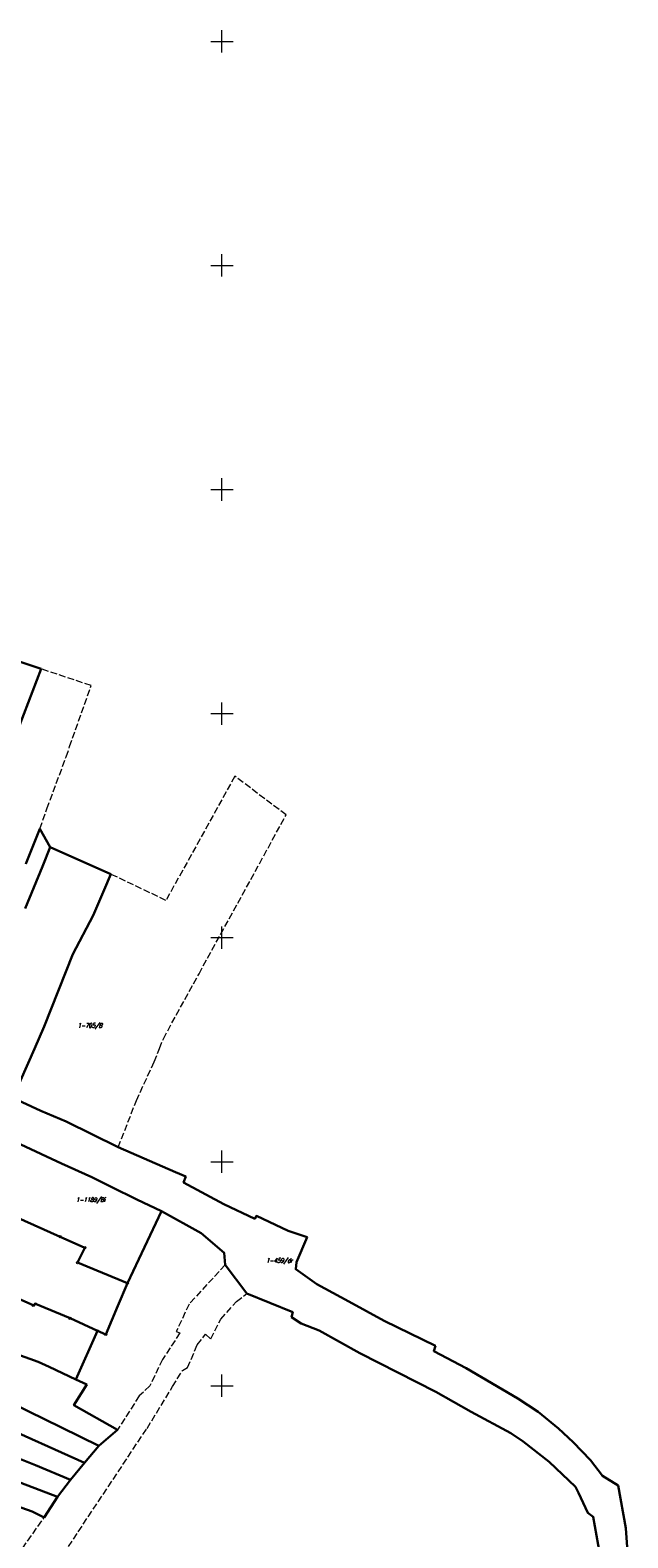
# Model space of a CAD drawing. Header units: metres. Extents: x 7535003 to 7537817, y 5638943 to 5640002.
# Tile 10 of 12: x 7535957 to 7536091, y 5639666 to 5640002. Entities that reach past the tile are written whole.
import ezdxf
from ezdxf.enums import TextEntityAlignment as Align

# ---------------------------------------------------------------- set-up
doc = ezdxf.new("R2010")
doc.units = ezdxf.units.M
doc.header["$MEASUREMENT"] = 0
for name, pattern in [('1', [0]), ('GDE', [0]), ('GUK', [2, 1.5, -0.5])]:
    doc.linetypes.add(name, pattern=pattern)
doc.layers.get('0').update_dxf_attribs({"color": 250, "linetype": 'CONTINUOUS', "lineweight": 100})
for name, color, linetype, lineweight in [('Dzialki', 241, 'GDE', 30), ('Kontury', 3, 'GUK', 18), ('Numery_konturow', 3, 'CONTINUOUS', 9), ('Podzial_sekcyjny_krzyze', 7, '1', 18), ('Punkty', 7, 'CONTINUOUS', 18)]:
    doc.layers.add(name, color=color, linetype=linetype, lineweight=lineweight)
doc.styles.get("Standard").update_dxf_attribs({"font": 'Simplex.SHX', "width": 0.75})

# ---------------------------------------------------------------- blocks, each defined once
blk = doc.blocks.new('GRO')
at = {"color": 0, "linetype": 'Continuous'}
blk.add_circle((0, 0), 0.045, dxfattribs=at)
blk = doc.blocks.new('GRT')
at = {"color": 0, "linetype": 'Continuous'}
blk.add_circle((0, 0), 0.25, dxfattribs=at)

msp = doc.modelspace()

# ---------------------------------------------------------------- linework, layer by layer
at = {"layer": 'Dzialki'}
for p, q in [((7535959.67, 5639859.96), (7535948.96, 5639863.52)), ((7535954.87, 5639847.33), (7535959.67, 5639859.96)), ((7535959.39, 5639824.29), (7535956.24, 5639816.45)), ((7535961.69, 5639820.19), (7535959.39, 5639824.29)), ((7535961.69, 5639820.19), (7535959.94, 5639815.88)), ((7535975.2, 5639814.16), (7535961.69, 5639820.19)), ((7535959.94, 5639815.88), (7535956.1, 5639806.49)), ((7535973.73, 5639810.64), (7535975.2, 5639814.16)), ((7535971.27, 5639804.91), (7535973.73, 5639810.64)), ((7535966.72, 5639796.3), (7535971.27, 5639804.91)), ((7535960.37, 5639780.16), (7535966.72, 5639796.3)), ((7535958.18, 5639775.21), (7535960.37, 5639780.16)), ((7535953.38, 5639764.21), (7535958.18, 5639775.21)), ((7535959.59, 5639761.37), (7535953.38, 5639764.21)), ((7535965.27, 5639758.93), (7535959.59, 5639761.37)), ((7535976.85, 5639753.2), (7535965.27, 5639758.93)), ((7535955.12, 5639753.81), (7535964.24, 5639749.61)), ((7535989.63, 5639747.69), (7535976.85, 5639753.2)), ((7535964.24, 5639749.61), (7535970.94, 5639746.51)), ((7535991.94, 5639746.67), (7535989.63, 5639747.69)), ((7535970.94, 5639746.51), (7535975.3, 5639744.36)), ((7535975.3, 5639744.36), (7535981.01, 5639741.54)), ((7535991.42, 5639745.37), (7535991.94, 5639746.67)), ((7536000.38, 5639740.5), (7535991.42, 5639745.37)), ((7535981.01, 5639741.54), (7535986.51, 5639738.96)), ((7536007.3, 5639737.25), (7536000.38, 5639740.5)), ((7535950.04, 5639739.41), (7535963.91, 5639733.25)), ((7535978.91, 5639722.89), (7535986.51, 5639738.96)), ((7535986.51, 5639738.96), (7535995.34, 5639734.05)), ((7536007.7, 5639737.93), (7536007.3, 5639737.25)), ((7536014.76, 5639734.54), (7536007.7, 5639737.93)), ((7535995.34, 5639734.05), (7536000.47, 5639729.66)), ((7536019.04, 5639733.15), (7536014.76, 5639734.54)), ((7535963.91, 5639733.25), (7535969.41, 5639730.8)), ((7535969.41, 5639730.8), (7535967.8, 5639727.48)), ((7536016.6, 5639727.55), (7536019.04, 5639733.15)), ((7535967.8, 5639727.48), (7535978.91, 5639722.89)), ((7536000.47, 5639729.66), (7536000.72, 5639726.97)), ((7536000.72, 5639726.97), (7536005.58, 5639720.59)), ((7536016.47, 5639725.98), (7536016.6, 5639727.55)), ((7536021.13, 5639722.7), (7536016.47, 5639725.98)), ((7535948.91, 5639721.97), (7535957.91, 5639717.96)), ((7535976.76, 5639717.86), (7535978.91, 5639722.89)), ((7536005.58, 5639720.59), (7536015.8, 5639716.39)), ((7536028.32, 5639718.81), (7536021.13, 5639722.7)), ((7535957.91, 5639717.96), (7535958.4, 5639718.26)), ((7535958.4, 5639718.26), (7535966.11, 5639715.04)), ((7535974.08, 5639711.46), (7535976.76, 5639717.86)), ((7536036.16, 5639714.47), (7536028.32, 5639718.81)), ((7535966.11, 5639715.04), (7535972.21, 5639712.25)), ((7536015.8, 5639716.39), (7536015.51, 5639715.27)), ((7536015.51, 5639715.27), (7536017.69, 5639713.9)), ((7536017.69, 5639713.9), (7536021.67, 5639712.29)), ((7536047.63, 5639708.88), (7536036.16, 5639714.47)), ((7535967.39, 5639701.4), (7535972.21, 5639712.25)), ((7535972.21, 5639712.25), (7535974.08, 5639711.46)), ((7536021.67, 5639712.29), (7536030.79, 5639707.27)), ((7535958.99, 5639705.36), (7535946.84, 5639709.71)), ((7536030.79, 5639707.27), (7536047.72, 5639698.67)), ((7536047.23, 5639707.73), (7536047.63, 5639708.88)), ((7536054.49, 5639703.92), (7536047.23, 5639707.73)), ((7535935.16, 5639704.92), (7535964.2, 5639690.71)), ((7535961.48, 5639704.18), (7535958.99, 5639705.36)), ((7535967.39, 5639701.4), (7535961.48, 5639704.18)), ((7536066, 5639697.17), (7536054.49, 5639703.92)), ((7535928.48, 5639701.12), (7535969.37, 5639682.81)), ((7535966.97, 5639695.66), (7535969.83, 5639700.25)), ((7535969.83, 5639700.25), (7535967.39, 5639701.4)), ((7536047.72, 5639698.67), (7536055.62, 5639694.21)), ((7536070.57, 5639694.16), (7536066, 5639697.17)), ((7535976.7, 5639690.17), (7535966.97, 5639695.66)), ((7536055.62, 5639694.21), (7536064.46, 5639689.41)), ((7536075.04, 5639690.47), (7536070.57, 5639694.16)), ((7535923.71, 5639690.38), (7535963.33, 5639675.17)), ((7535964.2, 5639690.71), (7535972.55, 5639686.62)), ((7535972.55, 5639686.62), (7535976.7, 5639690.17)), ((7536078.32, 5639687.43), (7536075.04, 5639690.47)), ((7535941.65, 5639688.93), (7535958.44, 5639682.3)), ((7535969.37, 5639682.81), (7535972.55, 5639686.62)), ((7536064.46, 5639689.41), (7536067.19, 5639687.57)), ((7536067.19, 5639687.57), (7536073.01, 5639683.04)), ((7536082.23, 5639683.38), (7536078.32, 5639687.43)), ((7536073.01, 5639683.04), (7536078.87, 5639677.42)), ((7536084.92, 5639679.9), (7536082.23, 5639683.38)), ((7535958.44, 5639682.3), (7535966.22, 5639679.02)), ((7535966.22, 5639679.02), (7535969.37, 5639682.81)), ((7536088.41, 5639677.71), (7536084.92, 5639679.9)), ((7535963.33, 5639675.17), (7535966.22, 5639679.02)), ((7536078.87, 5639677.42), (7536079.52, 5639676.07)), ((7536090.11, 5639668.25), (7536088.41, 5639677.71)), ((7535948.83, 5639675.04), (7535957.69, 5639671.96)), ((7535960.37, 5639670.63), (7535963.33, 5639675.17)), ((7536079.52, 5639676.07), (7536081.62, 5639671.64)), ((7535957.69, 5639671.96), (7535960.37, 5639670.63)), ((7536081.62, 5639671.64), (7536082.79, 5639670.74)), ((7536082.79, 5639670.74), (7536085.13, 5639657.67)), ((7536090.54, 5639661.92), (7536090.11, 5639668.25))]:
    msp.add_line(p, q, dxfattribs=at)
at = {"layer": 'Kontury'}
for p, q in [((7535959.67, 5639859.96), (7535948.96, 5639863.52)), ((7535970.82, 5639856.24), (7535959.67, 5639859.96)), ((7535966.02, 5639842.61), (7535970.82, 5639856.24)), ((7535965.23, 5639840.37), (7535966.02, 5639842.61)), ((7535960.96, 5639828.77), (7535965.23, 5639840.37)), ((7536002.88, 5639836.01), (7535987.5, 5639808.3)), ((7536014.32, 5639827.37), (7536002.88, 5639836.01)), ((7535959.39, 5639824.29), (7535960.96, 5639828.77)), ((7535956.24, 5639816.45), (7535959.39, 5639824.29)), ((7535961.69, 5639820.19), (7535959.39, 5639824.29)), ((7535994.88, 5639791.94), (7536014.32, 5639827.37)), ((7535961.69, 5639820.19), (7535959.94, 5639815.88)), ((7535975.2, 5639814.16), (7535961.69, 5639820.19)), ((7535959.94, 5639815.88), (7535956.1, 5639806.49)), ((7535987.5, 5639808.3), (7535975.2, 5639814.16)), ((7535986.93, 5639777.44), (7535994.88, 5639791.94)), ((7535986.06, 5639775.25), (7535986.93, 5639777.44)), ((7535984.88, 5639772.29), (7535986.06, 5639775.25)), ((7535980.91, 5639763.64), (7535984.88, 5639772.29)), ((7535953.38, 5639764.21), (7535959.59, 5639761.37)), ((7535976.85, 5639753.2), (7535980.91, 5639763.64)), ((7535959.59, 5639761.37), (7535965.27, 5639758.93)), ((7535965.27, 5639758.93), (7535976.85, 5639753.2)), ((7535955.12, 5639753.81), (7535964.24, 5639749.61)), ((7535989.63, 5639747.69), (7535976.85, 5639753.2)), ((7535964.24, 5639749.61), (7535970.94, 5639746.51)), ((7535991.94, 5639746.67), (7535989.63, 5639747.69)), ((7535970.94, 5639746.51), (7535975.3, 5639744.36)), ((7535975.3, 5639744.36), (7535981.01, 5639741.54)), ((7535991.42, 5639745.37), (7535991.94, 5639746.67)), ((7536000.38, 5639740.5), (7535991.42, 5639745.37)), ((7535981.01, 5639741.54), (7535986.51, 5639738.96)), ((7536007.3, 5639737.25), (7536000.38, 5639740.5)), ((7535950.04, 5639739.41), (7535963.91, 5639733.25)), ((7535978.91, 5639722.89), (7535986.51, 5639738.96)), ((7535986.51, 5639738.96), (7535995.34, 5639734.05)), ((7536007.7, 5639737.93), (7536007.3, 5639737.25)), ((7536014.76, 5639734.54), (7536007.7, 5639737.93)), ((7535995.34, 5639734.05), (7536000.47, 5639729.66)), ((7536019.04, 5639733.15), (7536014.76, 5639734.54)), ((7535963.91, 5639733.25), (7535969.41, 5639730.8)), ((7535969.41, 5639730.8), (7535967.8, 5639727.48)), ((7536016.6, 5639727.55), (7536019.04, 5639733.15)), ((7535967.8, 5639727.48), (7535978.91, 5639722.89)), ((7536000.72, 5639726.97), (7535992.65, 5639718.21)), ((7536000.47, 5639729.66), (7536000.72, 5639726.97)), ((7536000.72, 5639726.97), (7536005.58, 5639720.59)), ((7536016.47, 5639725.98), (7536016.6, 5639727.55)), ((7536021.13, 5639722.7), (7536016.47, 5639725.98)), ((7535976.76, 5639717.86), (7535978.91, 5639722.89)), ((7536003.22, 5639718.8), (7536005.58, 5639720.59)), ((7536005.58, 5639720.59), (7536015.8, 5639716.39)), ((7536028.32, 5639718.81), (7536021.13, 5639722.7)), ((7535974.08, 5639711.46), (7535976.76, 5639717.86)), ((7535992.65, 5639718.21), (7535989.82, 5639712.12)), ((7535999.73, 5639714.88), (7536003.22, 5639718.8)), ((7536036.16, 5639714.47), (7536028.32, 5639718.81)), ((7535997.5, 5639710.43), (7535999.73, 5639714.88)), ((7536015.8, 5639716.39), (7536015.51, 5639715.27)), ((7536015.51, 5639715.27), (7536017.69, 5639713.9)), ((7536017.69, 5639713.9), (7536021.67, 5639712.29)), ((7536047.63, 5639708.88), (7536036.16, 5639714.47)), ((7535967.39, 5639701.4), (7535972.21, 5639712.25)), ((7535972.21, 5639712.25), (7535974.08, 5639711.46)), ((7535990.62, 5639711.79), (7535986.73, 5639705.86)), ((7535989.82, 5639712.12), (7535990.62, 5639711.79)), ((7535994.5, 5639709.12), (7535996.32, 5639711.52)), ((7535996.32, 5639711.52), (7535997.5, 5639710.43)), ((7536021.67, 5639712.29), (7536030.79, 5639707.27)), ((7535992.32, 5639704.05), (7535994.5, 5639709.12)), ((7536030.79, 5639707.27), (7536047.72, 5639698.67)), ((7536047.23, 5639707.73), (7536047.63, 5639708.88)), ((7536054.49, 5639703.92), (7536047.23, 5639707.73)), ((7535986.73, 5639705.86), (7535983.9, 5639699.98)), ((7535988.99, 5639699.81), (7535991.2, 5639703.43)), ((7535991.2, 5639703.43), (7535992.32, 5639704.05)), ((7536066, 5639697.17), (7536054.49, 5639703.92)), ((7535966.97, 5639695.66), (7535969.83, 5639700.25)), ((7535969.83, 5639700.25), (7535967.39, 5639701.4)), ((7535983.9, 5639699.98), (7535981.54, 5639697.71)), ((7535983.28, 5639690.49), (7535988.99, 5639699.81)), ((7535981.54, 5639697.71), (7535976.7, 5639690.17)), ((7536047.72, 5639698.67), (7536055.62, 5639694.21)), ((7536070.57, 5639694.16), (7536066, 5639697.17)), ((7535976.7, 5639690.17), (7535966.97, 5639695.66)), ((7536055.62, 5639694.21), (7536064.46, 5639689.41)), ((7536075.04, 5639690.47), (7536070.57, 5639694.16)), ((7535960.2, 5639655.77), (7535983.28, 5639690.49)), ((7535972.55, 5639686.62), (7535976.7, 5639690.17)), ((7536078.32, 5639687.43), (7536075.04, 5639690.47)), ((7535969.37, 5639682.81), (7535972.55, 5639686.62)), ((7536064.46, 5639689.41), (7536067.19, 5639687.57)), ((7536067.19, 5639687.57), (7536073.01, 5639683.04)), ((7536082.23, 5639683.38), (7536078.32, 5639687.43)), ((7536073.01, 5639683.04), (7536078.87, 5639677.42)), ((7536084.92, 5639679.9), (7536082.23, 5639683.38)), ((7535966.22, 5639679.02), (7535969.37, 5639682.81)), ((7536088.41, 5639677.71), (7536084.92, 5639679.9)), ((7535963.33, 5639675.17), (7535966.22, 5639679.02)), ((7536078.87, 5639677.42), (7536079.52, 5639676.07)), ((7536090.11, 5639668.25), (7536088.41, 5639677.71)), ((7535960.37, 5639670.63), (7535963.33, 5639675.17)), ((7536079.52, 5639676.07), (7536081.62, 5639671.64)), ((7535954.33, 5639662.08), (7535960.37, 5639670.63)), ((7536081.62, 5639671.64), (7536082.79, 5639670.74)), ((7536082.79, 5639670.74), (7536085.13, 5639657.67)), ((7536090.54, 5639661.92), (7536090.11, 5639668.25))]:
    msp.add_line(p, q, dxfattribs=at)
at = {"layer": 'Podzial_sekcyjny_krzyze'}
for p, q in [((7536000, 5639997.5), (7536000, 5640002.5)), ((7535997.5, 5640000), (7536002.5, 5640000)), ((7536000, 5639947.5), (7536000, 5639952.5)), ((7535997.5, 5639950), (7536002.5, 5639950)), ((7536000, 5639897.5), (7536000, 5639902.5)), ((7535997.5, 5639900), (7536002.5, 5639900)), ((7536000, 5639847.5), (7536000, 5639852.5)), ((7535997.5, 5639850), (7536002.5, 5639850)), ((7536000, 5639797.5), (7536000, 5639802.5)), ((7535997.5, 5639800), (7536002.5, 5639800)), ((7536000, 5639747.5), (7536000, 5639752.5)), ((7535997.5, 5639750), (7536002.5, 5639750)), ((7535997.5, 5639700), (7536002.5, 5639700)), ((7536000, 5639697.5), (7536000, 5639702.5))]:
    msp.add_line(p, q, dxfattribs=at)

# ---------------------------------------------------------------- block references
at = {"layer": 'Punkty'}
for name, p in [('GRO', (7535959.67, 5639859.96)), ('GRO', (7535959.39, 5639824.29)), ('GRO', (7535961.69, 5639820.19)), ('GRO', (7535959.94, 5639815.88)), ('GRO', (7535975.2, 5639814.16)), ('GRO', (7535973.73, 5639810.64)), ('GRO', (7535971.27, 5639804.91)), ('GRO', (7535966.72, 5639796.3)), ('GRO', (7535960.37, 5639780.16)), ('GRO', (7535958.18, 5639775.21)), ('GRO', (7535959.59, 5639761.37)), ('GRO', (7535965.27, 5639758.93)), ('GRO', (7535976.85, 5639753.2)), ('GRO', (7535964.24, 5639749.61)), ('GRO', (7535989.63, 5639747.69)), ('GRO', (7535970.94, 5639746.51)), ('GRO', (7535975.3, 5639744.36)), ('GRO', (7535991.42, 5639745.37)), ('GRO', (7535991.94, 5639746.67)), ('GRO', (7535981.01, 5639741.54)), ('GRO', (7536000.38, 5639740.5)), ('GRO', (7535986.51, 5639738.96)), ('GRO', (7536007.3, 5639737.25)), ('GRO', (7536007.7, 5639737.93)), ('GRT', (7535963.91, 5639733.25)), ('GRO', (7535995.34, 5639734.05)), ('GRO', (7536014.76, 5639734.54)), ('GRT', (7535969.41, 5639730.8)), ('GRO', (7536019.04, 5639733.15)), ('GRT', (7535967.8, 5639727.48)), ('GRO', (7536000.47, 5639729.66)), ('GRO', (7536000.72, 5639726.97)), ('GRO', (7536016.6, 5639727.55)), ('GRO', (7536016.47, 5639725.98)), ('GRT', (7535978.91, 5639722.89)), ('GRO', (7536005.58, 5639720.59)), ('GRO', (7536021.13, 5639722.7)), ('GRT', (7535957.91, 5639717.96)), ('GRT', (7535958.4, 5639718.26)), ('GRO', (7535976.76, 5639717.86)), ('GRO', (7536028.32, 5639718.81)), ('GRT', (7535966.11, 5639715.04)), ('GRO', (7536015.51, 5639715.27)), ('GRO', (7536015.8, 5639716.39)), ('GRO', (7536017.69, 5639713.9)), ('GRO', (7536036.16, 5639714.47)), ('GRT', (7535972.21, 5639712.25)), ('GRT', (7535974.08, 5639711.46)), ('GRO', (7536021.67, 5639712.29)), ('GRO', (7536030.79, 5639707.27)), ('GRO', (7536047.23, 5639707.73)), ('GRO', (7536047.63, 5639708.88)), ('GRO', (7535958.99, 5639705.36)), ('GRO', (7535961.48, 5639704.18)), ('GRO', (7536054.49, 5639703.92)), ('GRO', (7535967.39, 5639701.4)), ('GRO', (7535969.83, 5639700.25)), ('GRO', (7536047.72, 5639698.67)), ('GRO', (7536066, 5639697.17)), ('GRO', (7535966.97, 5639695.66)), ('GRO', (7536055.62, 5639694.21)), ('GRO', (7536070.57, 5639694.16)), ('GRO', (7535964.2, 5639690.71)), ('GRO', (7535976.7, 5639690.17)), ('GRO', (7536075.04, 5639690.47)), ('GRO', (7535972.55, 5639686.62)), ('GRO', (7536064.46, 5639689.41)), ('GRO', (7536067.19, 5639687.57)), ('GRO', (7536078.32, 5639687.43)), ('GRO', (7536073.01, 5639683.04)), ('GRO', (7536082.23, 5639683.38)), ('GRO', (7535958.44, 5639682.3)), ('GRO', (7535969.37, 5639682.81)), ('GRO', (7536084.92, 5639679.9)), ('GRO', (7535966.22, 5639679.02)), ('GRO', (7536078.87, 5639677.42)), ('GRO', (7536088.41, 5639677.71)), ('GRO', (7535963.33, 5639675.17)), ('GRO', (7536079.52, 5639676.07)), ('GRO', (7535957.69, 5639671.96)), ('GRO', (7535960.37, 5639670.63)), ('GRO', (7536081.62, 5639671.64)), ('GRO', (7536082.79, 5639670.74)), ('GRO', (7536090.11, 5639668.25))]:
    msp.add_blockref(name, p, dxfattribs=at)

# ---------------------------------------------------------------- texts
at = {"layer": 'Numery_konturow', "oblique": 15, "width": 0.7}
for s, p in [('1-705/B', (7535967.8, 5639780.9)), ('1-1189/Bi', (7535967.42, 5639742.01)), ('1-459/dr', (7536009.86, 5639728.43))]:
    msp.add_text(s, height=1, dxfattribs=at).set_placement(p, align=Align.TOP_LEFT)

doc.saveas('drawing.dxf')
